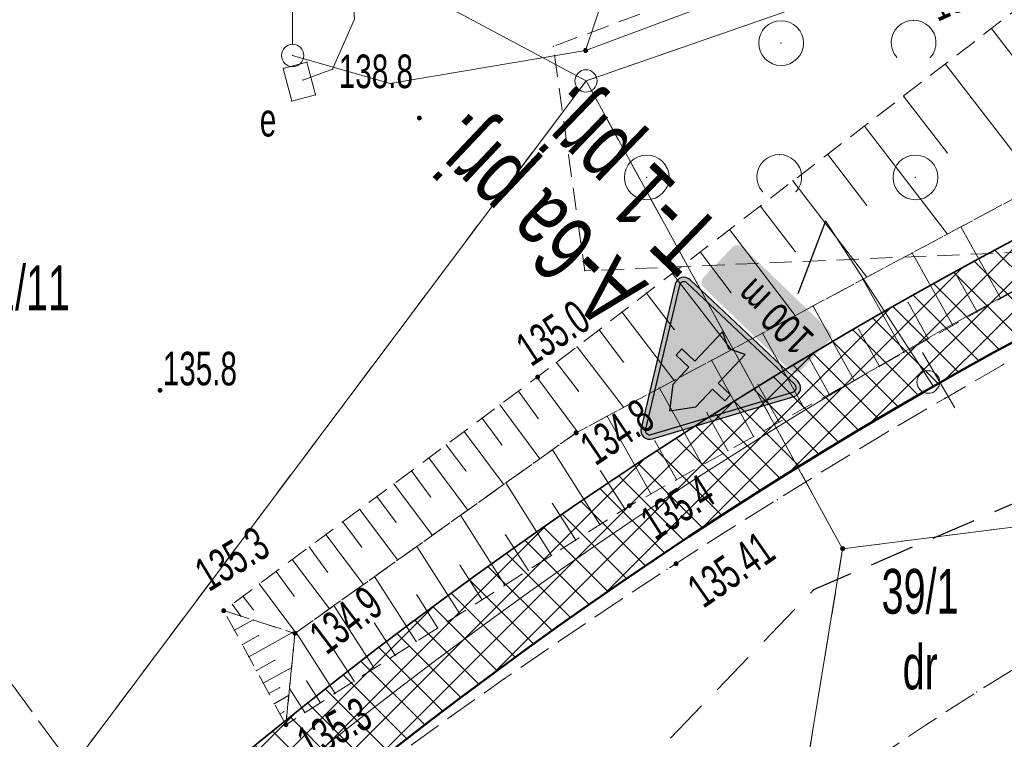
# Model space of a CAD drawing. Extents: x 6456700 to 6518119, y 5963420 to 5980059.
# Tile 74 of 256: x 6511966 to 6511988, y 5964269 to 5964285. Entities that reach past the tile are written whole.
import ezdxf
from ezdxf.enums import TextEntityAlignment as Align

# ---------------------------------------------------------------- set-up
doc = ezdxf.new("R2010")
doc.units = 0
doc.header["$MEASUREMENT"] = 0
for name, pattern in [('L_0_03', [1, 0.5, -0.5]), ('L_0_04', [1.5, 1, -0.5]), ('L_0_52', [1, 0.75, -0.25]), ('L_0_5A', [0.75, 0.5, -0.25])]:
    doc.linetypes.add(name, pattern=pattern)
doc.layers.get('0').update_dxf_attribs({"color": 2, "linetype": 'CONTINUOUS', "lineweight": 5})
for name, color, linetype, lineweight in [('000_Inne__niezydentyfikowane_', 7, 'CONTINUOUS', 18), ('18mm Kreska ciągła', 7, 'CONTINUOUS', 18), ('202_punkt_graniczny', 7, 'CONTINUOUS', 18), ('203_punkt_graniczny', 7, 'CONTINUOUS', 18), ('210_oznaczenie_konturu_uzytku_gruntowego', 96, 'CONTINUOUS', 18), ('211_numer_dzialki_ewidencyjnej', 7, 'CONTINUOUS', 18), ('218_kontur_uzytku_gruntowego', 96, 'L_0_03', 18), ('219_dzialka_ewidencyjna', 7, 'CONTINUOUS', 18), ('35mm Ciągła', 7, 'CONTINUOUS', 35), ('50mm Kreska ciągła', 7, 'CONTINUOUS', 50), ('9mm Kreska ciągła', 252, 'CONTINUOUS', 9), ('jezdnia', 7, 'CONTINUOUS', 18), ('komora_podziemna', 7, 'CONTINUOUS', 18), ('komora_podziemna_Atr17', 7, 'CONTINUOUS', 18), ('pikieta_naturalna', 7, 'CONTINUOUS', 18), ('pikieta_naturalna_Atr2', 7, 'CONTINUOUS', 18), ('pikieta_sztuczna', 7, 'CONTINUOUS', 18), ('pikieta_sztuczna_Atr2', 7, 'CONTINUOUS', 18), ('przewod_elektroenergetyczny_podziemny', 7, 'CONTINUOUS', 18), ('rzedna', 7, 'CONTINUOUS', 18), ('rzedna_Atr2', 7, 'CONTINUOUS', 18), ('skarpa_nieumocniona', 7, 'CONTINUOUS', 18), ('slup_przewodow_napowietrznych', 7, 'CONTINUOUS', 18), ('slup_trakcyjny', 7, 'CONTINUOUS', 18), ('zadrzewienie__zakrzewienie', 7, 'CONTINUOUS', 18), ('Zakres', 7, 'CONTINUOUS', 18)]:
    doc.layers.add(name, color=color, linetype=linetype, lineweight=lineweight)
doc.layers.add('ZNAKI_PIONOWE', color=7, linetype='CONTINUOUS')
doc.styles.get("Standard").update_dxf_attribs({"font": 'txt', "width": 0.75})

# ---------------------------------------------------------------- blocks, each defined once
blk = doc.blocks.new('mdcp_nowa')
at = {"layer": '203_punkt_graniczny', "linetype": 'Continuous', "lineweight": 18, "true_color": 0x000000}
blk.add_hatch(color=18, dxfattribs=at).paths.add_polyline_path([(6494715.87, 5980724.165, 1), (6494715.87, 5980724.255, 1)])
at = {"layer": 'pikieta_naturalna', "linetype": 'Continuous', "lineweight": 18, "true_color": 0x000000}
for points in [[(6494706.42, 5980733.785, 1), (6494706.42, 5980733.875, 1)], [(6494709.06, 5980728.005, 1), (6494709.06, 5980728.095, 1)], [(6494700.63, 5980727.705, 1), (6494700.63, 5980727.795, 1)], [(6494709.92, 5980726.755, 1), (6494709.92, 5980726.845, 1)], [(6494711.11, 5980725.125, 1), (6494711.11, 5980725.215, 1)], [(6494702.05, 5980722.785, 1), (6494702.05, 5980722.875, 1)], [(6494703.64, 5980722.275, 1), (6494703.64, 5980722.365, 1)], [(6494703.44, 5980720.235, 1), (6494703.44, 5980720.325, 1)]]:
    blk.add_hatch(color=18, dxfattribs=at).paths.add_polyline_path(points)
at = {"layer": 'pikieta_sztuczna', "linetype": 'Continuous', "lineweight": 18, "true_color": 0x000000}
blk.add_hatch(color=18, dxfattribs=at).paths.add_polyline_path([(6494712.15, 5980723.835, 1), (6494712.15, 5980723.925, 1)])
at = {"layer": 'rzedna', "linetype": 'Continuous', "lineweight": 18, "true_color": 0x000000}
blk.add_hatch(color=18, dxfattribs=at).paths.add_polyline_path([(6494710.13, 5980735.295, 1), (6494710.13, 5980735.385, 1)])
at = {"layer": '000_Inne__niezydentyfikowane_', "linetype": 'Continuous', "lineweight": 18, "flags": 128}
for points in [[(6494719.19, 5980735.83), (6494720.34, 5980734.34)], [(6494718.16, 5980735.04), (6494720.25, 5980732.33)], [(6494717.23, 5980734.32), (6494718.21, 5980733.05)], [(6494716.36, 5980733.65), (6494718.21, 5980731.24)], [(6494715.54, 5980733.02), (6494716.41, 5980731.88)], [(6494714.76, 5980732.43), (6494716.41, 5980730.28)], [(6494714.03, 5980731.87), (6494714.81, 5980730.85)], [(6494713.34, 5980731.34), (6494714.81, 5980729.42)], [(6494719.4, 5980729.8), (6494718.51, 5980731.4)], [(6494712.69, 5980730.84), (6494713.38, 5980729.93)], [(6494718.33, 5980729.2), (6494717.42, 5980730.82)], [(6494712.07, 5980730.36), (6494713.38, 5980728.66)], [(6494717.24, 5980728.59), (6494716.32, 5980730.23)], [(6494718.87, 5980729.5), (6494718.42, 5980730.31)], [(6494711.49, 5980729.92), (6494712.11, 5980729.11)], [(6494717.78, 5980728.9), (6494717.33, 5980729.71)], [(6494710.94, 5980729.5), (6494712.11, 5980727.97)], [(6494716.13, 5980727.97), (6494715.21, 5980729.63)], [(6494710.43, 5980729.1), (6494710.98, 5980728.38)], [(6494715.01, 5980727.35), (6494714.08, 5980729.03)], [(6494716.69, 5980728.28), (6494716.23, 5980729.11)], [(6494709.94, 5980728.72), (6494710.98, 5980727.37)], [(6494709.48, 5980728.37), (6494709.97, 5980727.73)], [(6494713.88, 5980726.72), (6494712.94, 5980728.42)], [(6494715.57, 5980727.66), (6494715.11, 5980728.5)], [(6494709.04, 5980728.04), (6494709.95, 5980726.82)], [(6494708.63, 5980727.73), (6494709.07, 5980727.12)], [(6494712.74, 5980726.08), (6494711.78, 5980727.8)], [(6494714.45, 5980727.04), (6494713.98, 5980727.88)], [(6494708.22, 5980727.42), (6494709.11, 5980726.22)], [(6494713.31, 5980726.4), (6494712.84, 5980727.25)], [(6494707.82, 5980727.13), (6494708.26, 5980726.53)], [(6494711.59, 5980725.44), (6494710.61, 5980727.17)], [(6494707.42, 5980726.83), (6494708.3, 5980725.65)], [(6494712.16, 5980725.76), (6494711.68, 5980726.62)], [(6494707.02, 5980726.53), (6494707.46, 5980725.95)], [(6494710.45, 5980724.75), (6494709.39, 5980726.42)], [(6494706.63, 5980726.24), (6494707.5, 5980725.07)], [(6494706.24, 5980725.95), (6494706.67, 5980725.37)], [(6494711.01, 5980725.1), (6494710.46, 5980725.95)], [(6494705.85, 5980725.66), (6494706.71, 5980724.51)], [(6494709.37, 5980724.06), (6494708.35, 5980725.68)], [(6494705.47, 5980725.38), (6494705.9, 5980724.8)], [(6494705.09, 5980725.09), (6494705.93, 5980723.96)], [(6494709.91, 5980724.4), (6494709.39, 5980725.22)], [(6494708.33, 5980723.4), (6494707.34, 5980724.96)], [(6494704.71, 5980724.81), (6494705.13, 5980724.25)], [(6494704.33, 5980724.53), (6494705.17, 5980723.41)], [(6494708.85, 5980723.73), (6494708.34, 5980724.52)], [(6494703.96, 5980724.25), (6494704.37, 5980723.69)], [(6494707.32, 5980722.76), (6494706.36, 5980724.26)], [(6494703.58, 5980723.97), (6494704.41, 5980722.87)], [(6494707.82, 5980723.07), (6494707.33, 5980723.84)], [(6494703.22, 5980723.7), (6494703.62, 5980723.15)], [(6494706.35, 5980722.14), (6494705.42, 5980723.59)], [(6494702.85, 5980723.42), (6494703.66, 5980722.33)], [(6494702.48, 5980723.15), (6494702.71, 5980722.85)], [(6494706.83, 5980722.44), (6494706.36, 5980723.18)], [(6494702.24, 5980722.97), (6494702.44, 5980722.7)], [(6494705.41, 5980721.54), (6494704.51, 5980722.94)], [(6494702.29, 5980722.39), (6494702.71, 5980722.62)], [(6494705.88, 5980721.83), (6494705.42, 5980722.55)], [(6494702.47, 5980722.07), (6494702.83, 5980722.27)], [(6494702.61, 5980721.8), (6494703.59, 5980722.34)], [(6494704.54, 5980720.98), (6494703.67, 5980722.34)], [(6494704.96, 5980721.25), (6494704.52, 5980721.94)], [(6494702.78, 5980721.49), (6494703.19, 5980721.72)], [(6494702.93, 5980721.21), (6494703.56, 5980721.55)], [(6494703.06, 5980720.98), (6494703.3, 5980721.11)], [(6494703.86, 5980720.55), (6494703.52, 5980721.09)], [(6494704.21, 5980720.77), (6494703.9, 5980721.26)], [(6494703.18, 5980720.75), (6494703.5, 5980720.93)], [(6494703.31, 5980720.52), (6494703.39, 5980720.57)], [(6494703.43, 5980720.29), (6494703.44, 5980720.3)]]:
    blk.add_lwpolyline(points, dxfattribs=at)
at = {"layer": '000_Inne__niezydentyfikowane_'}
for p in [(6494719.19, 5980735.83), (6494718.16, 5980735.04), (6494717.23, 5980734.32), (6494716.36, 5980733.65), (6494715.54, 5980733.02), (6494718.21, 5980733.05), (6494714.76, 5980732.43), (6494714.03, 5980731.87), (6494716.41, 5980731.88), (6494713.34, 5980731.34), (6494718.21, 5980731.24), (6494718.51, 5980731.4), (6494712.69, 5980730.84), (6494714.81, 5980730.85), (6494717.42, 5980730.82), (6494712.07, 5980730.36), (6494716.32, 5980730.23), (6494716.41, 5980730.28), (6494718.42, 5980730.31), (6494711.49, 5980729.92), (6494713.38, 5980729.93), (6494717.33, 5980729.71), (6494719.4, 5980729.8), (6494710.94, 5980729.5), (6494715.21, 5980729.63), (6494718.87, 5980729.5), (6494714.81, 5980729.42), (6494710.43, 5980729.1), (6494712.11, 5980729.11), (6494714.08, 5980729.03), (6494716.23, 5980729.11), (6494718.33, 5980729.2), (6494717.78, 5980728.9), (6494709.94, 5980728.72), (6494713.38, 5980728.66), (6494717.24, 5980728.59), (6494709.48, 5980728.37), (6494710.98, 5980728.38), (6494712.94, 5980728.42), (6494715.11, 5980728.5), (6494716.69, 5980728.28), (6494709.04, 5980728.04), (6494712.11, 5980727.97), (6494716.13, 5980727.97), (6494708.63, 5980727.73), (6494709.97, 5980727.73), (6494711.78, 5980727.8), (6494713.98, 5980727.88), (6494715.57, 5980727.66), (6494708.22, 5980727.42), (6494710.98, 5980727.37), (6494712.84, 5980727.25), (6494715.01, 5980727.35), (6494707.82, 5980727.13), (6494709.07, 5980727.12), (6494710.61, 5980727.17), (6494714.45, 5980727.04), (6494707.42, 5980726.83), (6494709.95, 5980726.82), (6494711.68, 5980726.62), (6494713.88, 5980726.72), (6494707.02, 5980726.53), (6494708.26, 5980726.53), (6494709.39, 5980726.42), (6494713.31, 5980726.4), (6494706.63, 5980726.24), (6494709.11, 5980726.22), (6494706.24, 5980725.95), (6494707.46, 5980725.95), (6494710.46, 5980725.95), (6494712.74, 5980726.08), (6494712.16, 5980725.76), (6494705.85, 5980725.66), (6494708.3, 5980725.65), (6494708.35, 5980725.68), (6494705.47, 5980725.38), (6494706.67, 5980725.37), (6494711.59, 5980725.44), (6494705.09, 5980725.09), (6494707.5, 5980725.07), (6494709.39, 5980725.22), (6494711.01, 5980725.1), (6494707.34, 5980724.96), (6494704.71, 5980724.81), (6494705.9, 5980724.8), (6494710.45, 5980724.75), (6494704.33, 5980724.53), (6494706.71, 5980724.51), (6494708.34, 5980724.52), (6494709.91, 5980724.4), (6494703.96, 5980724.25), (6494705.13, 5980724.25), (6494706.36, 5980724.26), (6494703.58, 5980723.97), (6494705.93, 5980723.96), (6494709.37, 5980724.06), (6494707.33, 5980723.84), (6494708.85, 5980723.73), (6494703.22, 5980723.7), (6494704.37, 5980723.69), (6494705.42, 5980723.59), (6494702.85, 5980723.42), (6494705.17, 5980723.41), (6494708.33, 5980723.4), (6494702.48, 5980723.15), (6494703.62, 5980723.15), (6494706.36, 5980723.18), (6494707.82, 5980723.07), (6494702.24, 5980722.97), (6494702.71, 5980722.85), (6494704.41, 5980722.87), (6494704.51, 5980722.94), (6494702.44, 5980722.7), (6494702.71, 5980722.62), (6494707.32, 5980722.76), (6494705.42, 5980722.55), (6494706.83, 5980722.44), (6494702.29, 5980722.39), (6494702.83, 5980722.27), (6494703.59, 5980722.34), (6494703.66, 5980722.33), (6494703.67, 5980722.34), (6494702.47, 5980722.07), (6494706.35, 5980722.14), (6494702.61, 5980721.8), (6494704.52, 5980721.94), (6494705.88, 5980721.83), (6494703.19, 5980721.72), (6494703.56, 5980721.55), (6494705.41, 5980721.54), (6494702.78, 5980721.49), (6494702.93, 5980721.21), (6494703.3, 5980721.11), (6494703.52, 5980721.09), (6494703.9, 5980721.26), (6494704.96, 5980721.25), (6494703.06, 5980720.98), (6494703.5, 5980720.93), (6494704.54, 5980720.98), (6494703.18, 5980720.75), (6494704.21, 5980720.77), (6494703.31, 5980720.52), (6494703.39, 5980720.57), (6494703.86, 5980720.55), (6494703.43, 5980720.29), (6494703.44, 5980720.3)]:
    blk.add_point(p, dxfattribs=at)
at = {"layer": '202_punkt_graniczny', "color": 7, "linetype": 'Continuous', "lineweight": 18}
blk.add_circle((6494710.14, 5980734.66), 0.25, dxfattribs=at)
at = {"layer": '202_punkt_graniczny'}
blk.add_point((6494710.14, 5980734.66), dxfattribs=at)
at = {"layer": '203_punkt_graniczny', "color": 7, "linetype": 'Continuous', "lineweight": 18}
blk.add_circle((6494715.87, 5980724.21), 0.045, dxfattribs=at)
at = {"layer": '203_punkt_graniczny'}
blk.add_point((6494715.87, 5980724.21), dxfattribs=at)
at = {"layer": '218_kontur_uzytku_gruntowego', "lineweight": 18, "flags": 128}
for points in [[(6494779.29, 5980758.68), (6494710.14, 5980734.66)], [(6494710.14, 5980734.66), (6494684.13, 5980699.94)], [(6494710.14, 5980734.66), (6494715.87, 5980724.21)], [(6494762.33, 5980730.13), (6494715.87, 5980724.21)], [(6494715.87, 5980724.21), (6494713.95, 5980712.5)]]:
    blk.add_lwpolyline(points, dxfattribs=at)
at = {"layer": '218_kontur_uzytku_gruntowego'}
for p in [(6494710.14, 5980734.66), (6494710.14, 5980734.66), (6494710.14, 5980734.66), (6494710.14, 5980734.66), (6494710.14, 5980734.66), (6494710.14, 5980734.66), (6494715.87, 5980724.21), (6494715.87, 5980724.21), (6494715.87, 5980724.21), (6494715.87, 5980724.21), (6494715.87, 5980724.21), (6494715.87, 5980724.21)]:
    blk.add_point(p, dxfattribs=at)
at = {"layer": '219_dzialka_ewidencyjna', "color": 3, "linetype": 'Continuous', "lineweight": 18, "flags": 128}
for points in [[(6494710.14, 5980734.66), (6494779.29, 5980758.68)], [(6494710.14, 5980734.66), (6494700.58, 5980739.78)], [(6494710.14, 5980734.66), (6494684.13, 5980699.94)], [(6494710.14, 5980734.66), (6494715.87, 5980724.21)], [(6494715.87, 5980724.21), (6494762.33, 5980730.13)], [(6494715.87, 5980724.21), (6494713.95, 5980712.5)]]:
    blk.add_lwpolyline(points, dxfattribs=at)
at = {"layer": '219_dzialka_ewidencyjna', "color": 3}
for p in [(6494710.14, 5980734.66), (6494710.14, 5980734.66), (6494710.14, 5980734.66), (6494710.14, 5980734.66), (6494715.87, 5980724.21), (6494715.87, 5980724.21), (6494715.87, 5980724.21)]:
    blk.add_point(p, dxfattribs=at)
at = {"layer": 'jezdnia', "color": 7, "linetype": 'L_0_52', "lineweight": 18, "flags": 128}
for points in [[(6494800.98, 5980766.05), (6494800.28, 5980765.21), (6494799.58, 5980764.38), (6494798.86, 5980763.57), (6494798.14, 5980762.76), (6494797.4, 5980761.96), (6494796.65, 5980761.17), (6494795.56, 5980759.97), (6494794.45, 5980758.8), (6494793.3, 5980757.65), (6494792.14, 5980756.53), (6494790.94, 5980755.44), (6494789.72, 5980754.37), (6494788.47, 5980753.34), (6494787.2, 5980752.33), (6494785.91, 5980751.36), (6494784.6, 5980750.41), (6494783.26, 5980749.5), (6494781.9, 5980748.62), (6494780.52, 5980747.77), (6494779.49, 5980747.15), (6494778.44, 5980746.54), (6494777.4, 5980745.94), (6494776.34, 5980745.36), (6494775.28, 5980744.78), (6494774.21, 5980744.23), (6494773.13, 5980743.68), (6494772.05, 5980743.15), (6494770.96, 5980742.63), (6494769.86, 5980742.12), (6494768.76, 5980741.63), (6494767.65, 5980741.15), (6494766.54, 5980740.68), (6494754.8, 5980736.16), (6494735.09, 5980729.04), (6494724.78, 5980724.36), (6494723.57, 5980723.74), (6494722.37, 5980723.09), (6494721.19, 5980722.42), (6494720.02, 5980721.72), (6494718.86, 5980721.01), (6494717.72, 5980720.27), (6494716.59, 5980719.51), (6494715.47, 5980718.73), (6494714.37, 5980717.93), (6494713.29, 5980717.1), (6494712.22, 5980716.26), (6494711.16, 5980715.4), (6494710.13, 5980714.51), (6494709.11, 5980713.61), (6494707.48, 5980712.2), (6494705.88, 5980710.76), (6494704.3, 5980709.3), (6494702.75, 5980707.8), (6494701.22, 5980706.28), (6494699.72, 5980704.74), (6494698.24, 5980703.17), (6494696.79, 5980701.57), (6494695.37, 5980699.95), (6494693.98, 5980698.31), (6494692.61, 5980696.64), (6494691.28, 5980694.95), (6494689.97, 5980693.24), (6494678.42, 5980678.9), (6494663.6, 5980660.49), (6494656.62, 5980651.14), (6494655.4, 5980649.55), (6494654.2, 5980647.93), (6494653.04, 5980646.3), (6494651.91, 5980644.64), (6494650.81, 5980642.95), (6494649.75, 5980641.25), (6494648.71, 5980639.53), (6494647.72, 5980637.79), (6494646.75, 5980636.02), (6494645.82, 5980634.24), (6494644.93, 5980632.44), (6494644.07, 5980630.63), (6494643.25, 5980628.8), (6494642.46, 5980626.95), (6494642.09, 5980625.98), (6494641.74, 5980625), (6494641.4, 5980624.01), (6494641.09, 5980623.02), (6494640.79, 5980622.02), (6494640.5, 5980621.01), (6494640.24, 5980620.01), (6494639.99, 5980618.99), (6494639.76, 5980617.98), (6494639.55, 5980616.96), (6494639.36, 5980615.93), (6494639.19, 5980614.9), (6494639.03, 5980613.87), (6494638.89, 5980612.84), (6494638.61, 5980611.3), (6494638.37, 5980609.75), (6494638.16, 5980608.19), (6494638, 5980606.63), (6494637.87, 5980605.07), (6494637.78, 5980603.5), (6494637.73, 5980601.93), (6494637.72, 5980600.36), (6494637.727, 5980600.016), (6494630.507, 5980602.343), (6494630.51, 5980602.97), (6494630.54, 5980604.31), (6494630.59, 5980605.65), (6494630.67, 5980606.99), (6494630.77, 5980608.32), (6494630.9, 5980609.66), (6494631.05, 5980610.99), (6494631.23, 5980612.32), (6494631.43, 5980613.64), (6494631.66, 5980614.96), (6494631.91, 5980616.28), (6494632.19, 5980617.59), (6494632.49, 5980618.9), (6494632.82, 5980620.2), (6494633.17, 5980621.49), (6494633.52, 5980622.8), (6494633.9, 5980624.09), (6494634.3, 5980625.39), (6494634.72, 5980626.67), (6494635.16, 5980627.95), (6494635.63, 5980629.21), (6494636.12, 5980630.47), (6494636.63, 5980631.72), (6494637.17, 5980632.96), (6494637.73, 5980634.19), (6494638.31, 5980635.41), (6494638.91, 5980636.62), (6494639.53, 5980637.82), (6494640.18, 5980639.01), (6494651.91, 5980654.89), (6494659.39, 5980664.48), (6494673.45, 5980682.25), (6494686.07, 5980698.81), (6494697.34, 5980711.93), (6494704.77, 5980718.76), (6494705.95, 5980719.62), (6494707.13, 5980720.47), (6494708.32, 5980721.31), (6494709.52, 5980722.13), (6494710.73, 5980722.95), (6494711.95, 5980723.75), (6494713.17, 5980724.54), (6494714.41, 5980725.31), (6494715.65, 5980726.08), (6494716.89, 5980726.83), (6494718.15, 5980727.57), (6494719.41, 5980728.3), (6494720.68, 5980729.01), (6494721.96, 5980729.71), (6494733.02, 5980734.84), (6494752.65, 5980741.77), (6494764.04, 5980746.21), (6494765.1, 5980746.65), (6494766.15, 5980747.09), (6494767.2, 5980747.55), (6494768.24, 5980748.02), (6494769.28, 5980748.5), (6494770.32, 5980748.99), (6494771.34, 5980749.49), (6494772.37, 5980750.01), (6494773.38, 5980750.53), (6494774.39, 5980751.07), (6494775.4, 5980751.61), (6494776.4, 5980752.17), (6494777.39, 5980752.74), (6494778.56, 5980753.48), (6494779.71, 5980754.25), (6494780.85, 5980755.04), (6494781.97, 5980755.85), (6494783.08, 5980756.68), (6494784.17, 5980757.53), (6494785.24, 5980758.41), (6494786.3, 5980759.3), (6494787.34, 5980760.22), (6494788.36, 5980761.15), (6494789.36, 5980762.11), (6494790.34, 5980763.08), (6494791.31, 5980764.08), (6494792.25, 5980765.09), (6494796.57, 5980770.19), (6494801.12, 5980776.47), (6494807.76, 5980786.96), (6494824.2, 5980815.58), (6494837.02, 5980838.19), (6494852.07, 5980864.69), (6494865.45, 5980888.16), (6494878.03, 5980909.37), (6494879.23, 5980911.4), (6494880.45, 5980913.41), (6494881.7, 5980915.41), (6494882.97, 5980917.4), (6494884.25, 5980919.37), (6494885.56, 5980921.33), (6494886.89, 5980923.28), (6494888.25, 5980925.21), (6494889.62, 5980927.12), (6494891.01, 5980929.02), (6494892.43, 5980930.91), (6494893.86, 5980932.78), (6494895.32, 5980934.63), (6494896.79, 5980936.47), (6494904.42, 5980944.79), (6494917.35, 5980957.18), (6494930.46, 5980968.66), (6494934.059, 5980971.777), (6494933.221, 5980963.181), (6494926.63, 5980957.35), (6494921.6, 5980952.87), (6494901.47, 5980932.34), (6494900.03, 5980930.62), (6494898.61, 5980928.88), (6494897.21, 5980927.13), (6494895.83, 5980925.35), (6494894.48, 5980923.57), (6494893.14, 5980921.76), (6494891.83, 5980919.94), (6494890.54, 5980918.1), (6494889.28, 5980916.25), (6494888.04, 5980914.38), (6494886.82, 5980912.49), (6494885.62, 5980910.59), (6494884.45, 5980908.68), (6494883.3, 5980906.75), (6494870.77, 5980885.48), (6494856.93, 5980861.45), (6494842.16, 5980835.5), (6494829.15, 5980812.43), (6494813, 5980783.94), (6494806.11, 5980773.06), (6494805.51, 5980772.15), (6494804.9, 5980771.26), (6494804.27, 5980770.37), (6494803.64, 5980769.49), (6494802.99, 5980768.61), (6494802.33, 5980767.75), (6494801.66, 5980766.89)], [(6494697.34, 5980711.93), (6494686.07, 5980698.81), (6494687.98, 5980706.03), (6494689.49, 5980713.68), (6494691.43, 5980724.1), (6494693.37, 5980732.56), (6494696.29, 5980731.96), (6494695.64, 5980726.38), (6494696.53, 5980722.26), (6494698.8, 5980719.17), (6494701.42, 5980718.16), (6494704.77, 5980718.76)]]:
    blk.add_lwpolyline(points, close=True, dxfattribs=at)
at = {"layer": 'jezdnia'}
for p in [(6494719.41, 5980728.3), (6494718.15, 5980727.57), (6494716.89, 5980726.83), (6494715.65, 5980726.08), (6494714.41, 5980725.31), (6494713.17, 5980724.54), (6494711.95, 5980723.75), (6494710.73, 5980722.95), (6494709.52, 5980722.13), (6494708.32, 5980721.31), (6494718.86, 5980721.01), (6494707.13, 5980720.47), (6494717.72, 5980720.27)]:
    blk.add_point(p, dxfattribs=at)
at = {"layer": 'komora_podziemna', "color": 1, "linetype": 'Continuous', "lineweight": 18, "flags": 128}
blk.add_lwpolyline([(6494703.91, 5980735.08), (6494704.1, 5980734.35), (6494703.57, 5980734.21), (6494703.38, 5980734.94)], close=True, dxfattribs=at)
at = {"layer": 'komora_podziemna'}
for p in [(6494703.38, 5980734.94), (6494703.91, 5980735.08), (6494704.1, 5980734.35), (6494703.57, 5980734.21)]:
    blk.add_point(p, dxfattribs=at)
at = {"layer": 'pikieta_naturalna', "color": 7, "linetype": 'Continuous', "lineweight": 18}
for centre in [(6494706.42, 5980733.83), (6494709.06, 5980728.05), (6494700.63, 5980727.75), (6494709.92, 5980726.8), (6494711.11, 5980725.17), (6494702.05, 5980722.83), (6494703.64, 5980722.32), (6494703.44, 5980720.28)]:
    blk.add_circle(centre, 0.045, dxfattribs=at)
at = {"layer": 'pikieta_naturalna'}
for p in [(6494706.42, 5980733.83), (6494709.06, 5980728.05), (6494700.63, 5980727.75), (6494709.92, 5980726.8), (6494711.11, 5980725.17), (6494702.05, 5980722.83), (6494703.64, 5980722.32), (6494703.44, 5980720.28)]:
    blk.add_point(p, dxfattribs=at)
at = {"layer": 'pikieta_sztuczna', "color": 7, "linetype": 'Continuous', "lineweight": 18}
blk.add_circle((6494712.15, 5980723.88), 0.045, dxfattribs=at)
at = {"layer": 'pikieta_sztuczna'}
blk.add_point((6494712.15, 5980723.88), dxfattribs=at)
at = {"layer": 'przewod_elektroenergetyczny_podziemny', "color": 1, "linetype": 'Continuous', "lineweight": 18, "flags": 128}
for points in [[(6494703.82, 5980734.68), (6494704.48, 5980734.92), (6494704.97, 5980736.04), (6494704.02, 5980748.77), (6494706.67, 5980754.77), (6494724.78, 5980758.13), (6494744.01, 5980761.66), (6494741.96, 5980770.29), (6494741.54, 5980775.09), (6494740.03, 5980781.38), (6494735.52, 5980791.93), (6494733.48, 5980796.91), (6494730.09, 5980801.58), (6494735.42, 5980806.44), (6494728.84, 5980814.2), (6494727.57, 5980814.3)], [(6494764.98, 5980713.7), (6494762.95, 5980730.26), (6494755.77, 5980751.17), (6494736.89, 5980745.6), (6494723.01, 5980740.14), (6494710.13, 5980735.34), (6494705.77, 5980734.6), (6494703.59, 5980735.23)]]:
    blk.add_lwpolyline(points, dxfattribs=at)
at = {"layer": 'przewod_elektroenergetyczny_podziemny'}
for p in [(6494703.59, 5980735.23), (6494710.13, 5980735.34), (6494704.48, 5980734.92), (6494703.82, 5980734.68), (6494705.77, 5980734.6)]:
    blk.add_point(p, dxfattribs=at)
at = {"layer": 'rzedna', "color": 7, "linetype": 'Continuous', "lineweight": 18}
blk.add_circle((6494710.13, 5980735.34), 0.045, dxfattribs=at)
at = {"layer": 'rzedna'}
blk.add_point((6494710.13, 5980735.34), dxfattribs=at)
at = {"layer": 'rzedna_Atr2', "color": 7, "linetype": 'Continuous', "lineweight": 18, "flags": 128}
blk.add_lwpolyline([(6494710.13, 5980735.34), (6494711.24, 5980738.64), (6494713.517, 5980738.64)], dxfattribs=at)
at = {"layer": 'rzedna_Atr2'}
blk.add_point((6494710.13, 5980735.34), dxfattribs=at)
at = {"layer": 'skarpa_nieumocniona', "color": 7, "linetype": 'L_0_5A', "lineweight": 18, "flags": 128}
for points in [[(6494813.39, 5980800.96), (6494806.03, 5980787.96), (6494799.32, 5980778.06), (6494790.83, 5980766.55), (6494783.18, 5980759.49), (6494776.07, 5980754.75), (6494763, 5980748.5), (6494751.74, 5980744.04), (6494745.64, 5980741.83), (6494732.14, 5980736.8), (6494720.58, 5980732.51), (6494709.92, 5980726.8), (6494703.64, 5980722.32), (6494702.05, 5980722.83), (6494709.06, 5980728.05), (6494720.22, 5980736.62), (6494729.47, 5980742.95), (6494750.23, 5980748.65), (6494761.43, 5980752.03), (6494770.23, 5980755.18), (6494774.66, 5980757.12), (6494781.64, 5980761.16), (6494789.36, 5980767.88), (6494798.34, 5980778.64), (6494804.8, 5980788.58), (6494812.98, 5980803.24)], [(6494703.64, 5980722.32), (6494709.92, 5980726.8), (6494720.58, 5980732.51), (6494732.14, 5980736.8), (6494745.64, 5980741.83), (6494732.4, 5980736.09), (6494721.37, 5980730.9), (6494711.11, 5980725.17), (6494703.44, 5980720.28)], [(6494703.44, 5980720.28), (6494702.05, 5980722.83), (6494703.64, 5980722.32)]]:
    blk.add_lwpolyline(points, close=True, dxfattribs=at)
at = {"layer": 'skarpa_nieumocniona'}
for p in [(6494709.06, 5980728.05), (6494709.06, 5980728.05), (6494709.92, 5980726.8), (6494709.92, 5980726.8), (6494709.92, 5980726.8), (6494709.92, 5980726.8), (6494711.11, 5980725.17), (6494711.11, 5980725.17), (6494702.05, 5980722.83), (6494702.05, 5980722.83), (6494702.05, 5980722.83), (6494702.05, 5980722.83), (6494703.64, 5980722.32), (6494703.64, 5980722.32), (6494703.64, 5980722.32), (6494703.64, 5980722.32), (6494703.64, 5980722.32), (6494703.64, 5980722.32), (6494703.44, 5980720.28), (6494703.44, 5980720.28), (6494703.44, 5980720.28), (6494703.44, 5980720.28)]:
    blk.add_point(p, dxfattribs=at)
at = {"layer": 'slup_przewodow_napowietrznych', "color": 7, "linetype": 'Continuous', "lineweight": 13}
blk.add_circle((6494703.59, 5980735.23), 0.25, dxfattribs=at)
at = {"layer": 'slup_przewodow_napowietrznych'}
blk.add_point((6494703.59, 5980735.23), dxfattribs=at)
at = {"layer": 'slup_trakcyjny', "color": 7, "linetype": 'Continuous', "lineweight": 18, "flags": 128}
blk.add_lwpolyline([(6494703.59, 5980735.48), (6494703.59, 5980737.38)], dxfattribs=at)
at = {"layer": 'slup_trakcyjny', "color": 7, "linetype": 'Continuous', "lineweight": 18}
blk.add_circle((6494703.59, 5980735.23), 0.25, dxfattribs=at)
at = {"layer": 'slup_trakcyjny'}
for p in [(6494703.59, 5980735.48), (6494703.59, 5980735.23)]:
    blk.add_point(p, dxfattribs=at)
at = {"layer": 'zadrzewienie__zakrzewienie', "color": 7, "linetype": 'L_0_5A', "lineweight": 18, "flags": 128}
blk.add_lwpolyline([(6494751.74, 5980744.04), (6494745.64, 5980741.83), (6494732.4, 5980736.09), (6494721.37, 5980730.9), (6494710.11, 5980730.42), (6494709.41, 5980735.43), (6494729.47, 5980742.95), (6494750.23, 5980748.65), (6494761.43, 5980752.03), (6494763, 5980748.5)], close=True, dxfattribs=at)
at = {"layer": 'zadrzewienie__zakrzewienie', "color": 7, "linetype": 'Continuous', "lineweight": 18}
for centre in [(6494714.496, 5980735.506), (6494711.496, 5980732.506), (6494717.496, 5980732.506)]:
    blk.add_circle(centre, 0.5, dxfattribs=at)
for centre in [(6494717.454, 5980735.517), (6494714.454, 5980732.517)]:
    blk.add_arc(centre, 0.5, 318.85, 221.162, dxfattribs=at)
at = {"layer": 'zadrzewienie__zakrzewienie'}
for p in [(6494717.454, 5980736.017), (6494709.41, 5980735.43), (6494714.496, 5980735.506), (6494717.078, 5980735.188), (6494717.83, 5980735.188), (6494714.454, 5980733.017), (6494711.496, 5980732.506), (6494717.496, 5980732.506), (6494714.078, 5980732.188), (6494714.83, 5980732.188), (6494710.11, 5980730.42)]:
    blk.add_point(p, dxfattribs=at)
at = {"layer": 'Zakres', "linetype": 'L_0_04', "lineweight": 25, "flags": 128}
blk.add_lwpolyline([(6495113.77, 5985050.22), (6495121.12, 5984877.07), (6495125.76, 5984757.87), (6495129.89, 5984649.81), (6495141.08, 5984611.3), (6495145.77, 5984544.53), (6495147.36, 5984487.27), (6495157.22, 5984392.07), (6495162.95, 5984387.45), (6495180.24, 5984384.16), (6495229.5, 5984386.61), (6495251.65, 5984373.41), (6495258.77, 5984357.12), (6495255.44, 5984330.44), (6495250.77, 5984304.39), (6495252.21, 5984282.78), (6495255.46, 5984256.45), (6495254.94, 5984238.25), (6495266.4, 5984211), (6495277.24, 5984182.33), (6495294.2, 5984133.19), (6495300.94, 5984095.37), (6495313.24, 5984037.69), (6495317.44, 5983978.18), (6495300.35, 5983922.18), (6495282.35, 5983883.38), (6495266.21, 5983862.23), (6495242.03, 5983839.67), (6495211.11, 5983816.86), (6495158.26, 5983772.66), (6495130.6, 5983651.16), (6495116.31, 5983543.43), (6495129.51, 5983346.73), (6495134.58, 5983264.71), (6495139.64, 5983186.97), (6495193.25, 5983077.94), (6495199.2, 5983041.97), (6495206.23, 5983026), (6495208.96, 5983004.88), (6495202.27, 5982979.48), (6495202.42, 5982950.13), (6495209.35, 5982897.38), (6495215.97, 5982850.34), (6495228.6, 5982809.97), (6495226.85, 5982778.82), (6495225.04, 5982750.56), (6495220.26, 5982723.37), (6495226.54, 5982679.97), (6495206.06, 5982669.48), (6495192.68, 5982657.71), (6495184.57, 5982648.65), (6495174.78, 5982624.58), (6495164.23, 5982604.61), (6495150.7, 5982588.3), (6495137.69, 5982582.43), (6495118.26, 5982573.75), (6495100.35, 5982558.42), (6495090.36, 5982544.99), (6495075.87, 5982519.06), (6495060.83, 5982499.68), (6495049.41, 5982485.49), (6495035.07, 5982459.7), (6495006.7, 5982406.64), (6494980.89, 5982351.84), (6494944.35, 5982293.29), (6494925.72, 5982250.11), (6494905.2, 5982190.37), (6494898.43, 5982153.5), (6494879.51, 5982063.89), (6494864.14, 5981992.66), (6494816.93, 5981768.61), (6494777.79, 5981577.7), (6494739.84, 5981394.72), (6494718.65, 5981297.89), (6494716.45, 5981237.31), (6494738.62, 5981208.21), (6494776.48, 5981173.06), (6494817.16, 5981137.44), (6494847.63, 5981109.8), (6494877.39, 5981077.08), (6494912.75, 5981030.55), (6494916.06, 5981014.71), (6494903.86, 5980957.01), (6494916.13, 5980953.51), (6494892.32, 5980927.59), (6494850.7, 5980858.8), (6494806.81, 5980779.89), (6494785.1, 5980753.49), (6494715.22, 5980723.29), (6494679.96, 5980686.78), (6494651.35, 5980651.29), (6494549.14, 5980683.24), (6494511.84, 5980659.66), (6494443.61, 5980630.33), (6494428.78, 5980598.6), (6494431.58, 5980579.46), (6494420.56, 5980549.76), (6494416.45, 5980528.2), (6494403.86, 5980507.16), (6494388.89, 5980482.96), (6494365.32, 5980407.99), (6494335.67, 5980315.15), (6494332.29, 5980297.41), (6494335.1, 5980278.18), (6494347.25, 5980254.84), (6494336.79, 5980250.09), (6494300.04, 5980271.34), (6494320.8, 5980301.43), (6494336.81, 5980349.17), (6494344.85, 5980380.92), (6494360.85, 5980437.13), (6494374.18, 5980476.38), (6494386.14, 5980498.84), (6494403.02, 5980528.52), (6494411.33, 5980563.19), (6494420.84, 5980586.25), (6494420.25, 5980601.11), (6494434.95, 5980635.94), (6494446.75, 5980644.99), (6494465.77, 5980647.27), (6494513.02, 5980669.46), (6494507.85, 5980679.68), (6494547.89, 5980705.83), (6494570.06, 5980691.34), (6494636.17, 5980669.05), (6494706.14, 5980756.86), (6494742.78, 5980772.58), (6494798.53, 5980814.27), (6494826.12, 5980867.97), (6494849.57, 5980908.6), (6494845.35, 5980942.01), (6494853.94, 5980970.83), (6494891.08, 5980960.54), (6494890.11, 5980965.73), (6494903.94, 5981025.69), (6494869.98, 5981070.3), (6494770.97, 5981160.58), (6494728.18, 5981200.64), (6494706.13, 5981229.56), (6494707.94, 5981299.75), (6494728.84, 5981398.1), (6494767.06, 5981580.19), (6494806.17, 5981770.55), (6494854.36, 5981994.76), (6494869.73, 5982065.97), (6494888.61, 5982155.44), (6494891.67, 5982173.95), (6494895.82, 5982197.45), (6494916.38, 5982253.72), (6494935.47, 5982297.95), (6494954.97, 5982331.67), (6494972.09, 5982356.64), (6494997.76, 5982411.14), (6495026.29, 5982464.48), (6495041.09, 5982491.09), (6495052.99, 5982505.88), (6495067.51, 5982524.6), (6495081.94, 5982550.43), (6495092.99, 5982565.28), (6495112.86, 5982582.29), (6495133.59, 5982591.55), (6495144.48, 5982596.46), (6495155.87, 5982610.19), (6495165.7, 5982628.8), (6495175.96, 5982654.03), (6495185.62, 5982664.83), (6495200.4, 5982677.82), (6495212.49, 5982688.04), (6495209.64, 5982723.43), (6495215.22, 5982750.57), (6495216.87, 5982779.54), (6495218.31, 5982809.31), (6495206.86, 5982847.92), (6495199.44, 5982894.74), (6495192.11, 5982948.71), (6495190.16, 5982979.24), (6495183.47, 5983075.16), (6495129.79, 5983184.34), (6495124.6, 5983264.07), (6495119.53, 5983346.09), (6495106.27, 5983543.75), (6495120.74, 5983652.9), (6495148.75, 5983779.42), (6495204.15, 5983826.04), (6495273.41, 5983889.36), (6495288.53, 5983927.42), (6495300.83, 5983964.69), (6495303.91, 5983980.14), (6495301.32, 5984039.55), (6495291.1, 5984093.63), (6495284.5, 5984130.67), (6495267.84, 5984178.93), (6495257.12, 5984207.3), (6495244.96, 5984236.19), (6495244.79, 5984255.42), (6495242.25, 5984281.97), (6495240.71, 5984304.95), (6495245.55, 5984331.94), (6495248.51, 5984355.64), (6495243.77, 5984366.47), (6495226.98, 5984376.47), (6495179.54, 5984374.12), (6495158.61, 5984378.09), (6495147.7, 5984386.91), (6495137.38, 5984486.61), (6495135.78, 5984544.04), (6495131.18, 5984609.54), (6495119.95, 5984648.2), (6495115.76, 5984757.49), (6495111.12, 5984876.67), (6495103.73, 5985050.93), (6495109.36, 5985081.73), (6495120.41, 5985085.88)], close=True, dxfattribs=at)
at = {"layer": 'Zakres'}
blk.add_point((6494715.22, 5980723.29), dxfattribs=at)
at = {"layer": '210_oznaczenie_konturu_uzytku_gruntowego', "lineweight": 20, "width": 0.66}
blk.add_text('dr', height=1, dxfattribs=at).set_placement((6494717.21, 5980722.07), align=Align.TOP_LEFT)
at = {"layer": '211_numer_dzialki_ewidencyjnej', "color": 7, "lineweight": 20, "width": 0.66}
for s, p in [('41/11', (6494696.41, 5980730.54)), ('39/1', (6494716.74, 5980723.76))]:
    blk.add_text(s, height=1, dxfattribs=at).set_placement(p, align=Align.TOP_LEFT)
at = {"layer": 'komora_podziemna_Atr17', "color": 7, "lineweight": 15, "width": 0.66}
blk.add_text('e', height=0.75, dxfattribs=at).set_placement((6494702.856, 5980734.17), align=Align.TOP_LEFT)
at = {"layer": 'pikieta_naturalna_Atr2', "color": 7, "lineweight": 15, "width": 0.66}
for s, rotation, p in [('135.8', 24.1, (6494717.68, 5980736.66)), ('135.0', 33.4, (6494708.5, 5980728.89)), ('134.8', 34, (6494709.93, 5980726.67)), ('135.4', 32.6, (6494711.28, 5980725.01)), ('135.3', 31.3, (6494701.33, 5980723.88)), ('134.9', 37.2, (6494703.89, 5980722.42)), ('135.3', 29.1, (6494703.61, 5980720.12))]:
    blk.add_text(s, height=0.75, rotation=rotation, dxfattribs=at).set_placement(p, align=Align.TOP_LEFT)
for s, p in [('138.8', (6494704.62, 5980735.25)), ('135.8', (6494700.69, 5980728.61))]:
    blk.add_text(s, height=0.75, dxfattribs=at).set_placement(p, align=Align.TOP_LEFT)
at = {"layer": 'pikieta_sztuczna_Atr2', "color": 7, "lineweight": 15, "width": 0.66}
blk.add_text('135.41', height=0.75, rotation=34.8, dxfattribs=at).set_placement((6494712.33, 5980723.48), align=Align.TOP_LEFT)

msp = doc.modelspace()

# ---------------------------------------------------------------- hatches: boundary and pattern name
at = {"layer": 'ZNAKI_PIONOWE', "linetype": 'Continuous'}
h = msp.add_hatch(color=40, dxfattribs=at)
h.paths.add_polyline_path([(6511982.238, 5964279.918, -0.414214), (6511982.38, 5964279.921), (6511984.325, 5964278.049, -0.414214), (6511984.328, 5964277.907), (6511983.669, 5964277.223, -0.414213), (6511983.528, 5964277.22), (6511983.528, 5964277.22), (6511981.582, 5964279.092, -0.414214), (6511981.579, 5964279.233)])
h.paths.add_polyline_path([(6511984.305, 5964278.486), (6511982.67, 5964280.06), (6511983.366, 5964280.783), (6511985.001, 5964279.21)], flags=9)

# ---------------------------------------------------------------- next in the draw order: block references
at = {"linetype": 'ByBlock'}
msp.add_blockref('mdcp_nowa', (17268.786, -16450.998), dxfattribs=at)

# ---------------------------------------------------------------- next in the draw order: hatches: boundary and pattern name
at = {"layer": '9mm Kreska ciągła'}
h = msp.add_hatch(dxfattribs=at)
h.set_pattern_fill('ANSI37', color=256, scale=4)
h.set_pattern_definition([(45, (6511919.29713, 5964205.80313), (-0.3535534, 0.3535534), []), (135, (6511919.29713, 5964205.80313), (-0.3535534, -0.3535534), [])])
edge = h.paths.add_edge_path()
edge.add_arc((6512161.116, 5964484.823), 3, 319.1973, 391.4314, ccw=False)
edge.add_arc((6512302.768, 5964368.68), 180.179, 140.67516, 150.2278)
edge.add_line((6512146.371, 5964458.149), (6512072.706, 5964329.641))
edge.add_arc((6511998.482, 5964375.659), 87.332, 292.18388, 328.20144, ccw=False)
edge.add_line((6512031.457, 5964294.792), (6512001.751, 5964283.857))
edge.add_arc((6512036.294, 5964190.013), 100, 110.20793, 142.70539)
edge.add_line((6511956.741, 5964250.604), (6511951.132, 5964243.24))
edge.add_line((6511951.132, 5964243.24), (6511943.519, 5964233.244))
edge.add_line((6511943.519, 5964233.244), (6511923.471, 5964207.866))
edge.add_arc((6511919.53, 5964210.598), 4.795, 267.2117, 325.2662, ccw=False)
edge.add_line((6511919.297, 5964205.809), (6511941.938, 5964234.47))
edge.add_line((6511941.938, 5964234.47), (6511949.542, 5964244.453))
edge.add_line((6511949.542, 5964244.453), (6511955.15, 5964251.816))
edge.add_arc((6512036.294, 5964190.013), 102, 470.20793, 502.70539, ccw=False)
edge.add_line((6512001.06, 5964285.734), (6512030.734, 5964296.657))
edge.add_arc((6511998.482, 5964375.659), 85.332, -67.79309, -31.82159)
edge.add_line((6512070.989, 5964330.666), (6512144.636, 5964459.143))
edge.add_arc((6512306.004, 5964366.643), 186, 499.92494, 510.17738, ccw=False)
at = {"layer": 'ZNAKI_PIONOWE'}
h = msp.add_hatch(color=256, dxfattribs=at)
edge = h.paths.add_edge_path(flags=16)
edge.add_line((6511983.669, 5964277.223), (6511984.328, 5964277.907))
edge.add_arc((6511984.256, 5964277.976), 0.1, 316.1053, 406.1053)
edge.add_line((6511984.325, 5964278.049), (6511982.38, 5964279.921))
edge.add_arc((6511982.31, 5964279.848), 0.1, 46.1053, 136.1053)
edge.add_line((6511982.238, 5964279.918), (6511981.579, 5964279.233))
edge.add_arc((6511981.652, 5964279.164), 0.1, 136.1053, 226.1053)
edge.add_line((6511981.582, 5964279.092), (6511983.528, 5964277.22))
edge.add_arc((6511983.597, 5964277.292), 0.1, 226.1053, 316.1053)
edge = h.paths.add_edge_path()
edge.add_line((6511983.705, 5964277.188), (6511984.364, 5964277.872))
edge.add_arc((6511984.256, 5964277.976), 0.15, 316.1053, 406.1053)
edge.add_line((6511984.36, 5964278.085), (6511982.414, 5964279.957))
edge.add_arc((6511982.31, 5964279.848), 0.15, 46.1053, 136.1053)
edge.add_line((6511982.202, 5964279.952), (6511981.543, 5964279.268))
edge.add_arc((6511981.652, 5964279.164), 0.15, 136.1053, 226.1053)
edge.add_line((6511981.548, 5964279.056), (6511983.493, 5964277.184))
edge.add_arc((6511983.597, 5964277.292), 0.15, 226.1053, 316.1053)
at = {"layer": 'ZNAKI_PIONOWE', "linetype": 'Continuous'}
h = msp.add_hatch(color=12, dxfattribs=at)
edge = h.paths.add_edge_path()
edge.add_line((6511983.655, 5964276.953), (6511981.249, 5964279.222))
edge.add_arc((6511981.112, 5964279.077), 0.2, 406.6827, 526.6827)
edge.add_line((6511980.917, 5964279.123), (6511980.155, 5964275.904))
edge.add_arc((6511980.35, 5964275.858), 0.2, 166.6827, 286.6827)
edge.add_line((6511980.407, 5964275.667), (6511983.575, 5964276.616))
edge.add_arc((6511983.518, 5964276.808), 0.2, 286.6827, 406.6827)
edge = h.paths.add_edge_path(flags=16)
edge.add_line((6511983.586, 5964276.88), (6511981.18, 5964279.149))
edge.add_arc((6511981.112, 5964279.077), 0.1, 406.6827, 526.6827)
edge.add_line((6511981.014, 5964279.1), (6511980.253, 5964275.881))
edge.add_arc((6511980.35, 5964275.858), 0.1, 166.6827, 286.6827)
edge.add_line((6511980.379, 5964275.762), (6511983.547, 5964276.712))
edge.add_arc((6511983.518, 5964276.808), 0.1, 286.6827, 406.6827)
h = msp.add_hatch(color=12, dxfattribs=at)
edge = h.paths.add_edge_path()
edge.add_line((6511983.655, 5964276.953), (6511981.249, 5964279.222))
edge.add_arc((6511981.112, 5964279.077), 0.2, 46.6827, 166.6827)
edge.add_line((6511980.917, 5964279.123), (6511980.155, 5964275.904))
edge.add_arc((6511980.35, 5964275.858), 0.2, 166.6827, 286.6827)
edge.add_line((6511980.407, 5964275.667), (6511983.575, 5964276.616))
edge.add_arc((6511983.518, 5964276.808), 0.2, 286.6827, 406.6827)
edge = h.paths.add_edge_path(flags=16)
edge.add_line((6511983.586, 5964276.88), (6511981.18, 5964279.149))
edge.add_arc((6511981.112, 5964279.077), 0.1, 46.6827, 166.6827)
edge.add_line((6511981.014, 5964279.1), (6511980.253, 5964275.881))
edge.add_arc((6511980.35, 5964275.858), 0.1, 166.6827, 286.6827)
edge.add_line((6511980.379, 5964275.762), (6511983.547, 5964276.712))
edge.add_arc((6511983.518, 5964276.808), 0.1, 286.6827, 406.6827)
h = msp.add_hatch(color=40, dxfattribs=at)
h.paths.add_polyline_path([(6511980.789, 5964276.294), (6511981.376, 5964276.382), (6511981.747, 5964276.776), (6511982.023, 5964276.517), (6511982.152, 5964276.654), (6511981.877, 5964276.913), (6511982.481, 5964277.554), (6511982.114, 5964277.677), (6511981.971, 5964278.058), (6511981.355, 5964277.405), (6511981.068, 5964277.676), (6511980.939, 5964277.539), (6511981.225, 5964277.269), (6511980.863, 5964276.885)], flags=16)
edge = h.paths.add_edge_path()
edge.add_line((6511983.586, 5964276.88), (6511981.18, 5964279.149))
edge.add_arc((6511981.112, 5964279.077), 0.1, 46.6827, 166.6827)
edge.add_line((6511981.014, 5964279.1), (6511980.253, 5964275.881))
edge.add_arc((6511980.35, 5964275.858), 0.1, 166.6827, 286.6827)
edge.add_line((6511980.379, 5964275.762), (6511983.547, 5964276.712))
edge.add_arc((6511983.518, 5964276.808), 0.1, 286.6827, 406.6827)
msp.add_hatch(color=256, dxfattribs=at).paths.add_polyline_path([(6511980.789, 5964276.294), (6511981.376, 5964276.382), (6511981.747, 5964276.776), (6511982.023, 5964276.517), (6511982.152, 5964276.654), (6511981.877, 5964276.913), (6511982.481, 5964277.554), (6511982.114, 5964277.677), (6511981.971, 5964278.058), (6511981.355, 5964277.405), (6511981.068, 5964277.676), (6511980.939, 5964277.539), (6511981.225, 5964277.269), (6511980.863, 5964276.885)])

# ---------------------------------------------------------------- next in the draw order: linework, layer by layer
at = {"layer": '18mm Kreska ciągła', "color": 4, "ltscale": 0.1}
msp.add_lwpolyline([(6512164.077, 5964485.309, 0.043996), (6512145.503, 5964458.646), (6512071.847, 5964330.153, -0.158361), (6512031.096, 5964295.724), (6512001.406, 5964284.796, 0.142755), (6511955.945, 5964251.21), (6511950.337, 5964243.847), (6511942.729, 5964233.857), (6511920.677, 5964205.942)], format="xyb", dxfattribs=at)
at = {"layer": '18mm Kreska ciągła'}
for points in [[(6511984.271, 5964280.537), (6511986.672, 5964276.863)], [(6511986.438, 5964277.599), (6511987.161, 5964276.358)]]:
    msp.add_lwpolyline(points, dxfattribs=at)
msp.add_circle((6511986.568, 5964276.937), 0.252, dxfattribs=at)
at = {"layer": '35mm Ciągła', "color": 6, "ltscale": 0.1}
msp.add_lwpolyline([(6512163.676, 5964486.388, 0.044765), (6512144.636, 5964459.143), (6512070.989, 5964330.666, -0.158257), (6512030.734, 5964296.657), (6512001.06, 5964285.734, 0.142755), (6511955.15, 5964251.816), (6511949.542, 5964244.453), (6511941.938, 5964234.47), (6511919.297, 5964205.809)], format="xyb", dxfattribs=at)
at = {"layer": '50mm Kreska ciągła', "color": 5, "ltscale": 0.1}
msp.add_lwpolyline([(6512163.387, 5964482.863, 0.041705), (6512146.371, 5964458.149), (6512072.706, 5964329.641, -0.158463), (6512031.457, 5964294.792), (6512001.751, 5964283.857, 0.142755), (6511956.741, 5964250.604), (6511951.132, 5964243.24), (6511943.519, 5964233.244), (6511923.101, 5964207.397)], format="xyb", dxfattribs=at)
at = {"layer": 'ZNAKI_PIONOWE'}
msp.add_line((6511983.665, 5964278.911), (6511984.278, 5964280.534), dxfattribs=at)
for points in [[(6511983.655, 5964276.953), (6511981.249, 5964279.222, 0.57735), (6511980.917, 5964279.123), (6511980.155, 5964275.904, 0.57735), (6511980.407, 5964275.667), (6511983.575, 5964276.616, 0.57735)], [(6511983.586, 5964276.88), (6511981.18, 5964279.149, 0.57735), (6511981.014, 5964279.1), (6511980.253, 5964275.881, 0.57735), (6511980.379, 5964275.762), (6511983.547, 5964276.712, 0.57735)]]:
    msp.add_lwpolyline(points, format="xyb", close=True, dxfattribs=at)
at = {"layer": 'ZNAKI_PIONOWE', "linetype": 'Continuous', "flags": 128}
msp.add_lwpolyline([(6511980.789, 5964276.294), (6511981.376, 5964276.382), (6511981.747, 5964276.776), (6511982.023, 5964276.517), (6511982.152, 5964276.654), (6511981.877, 5964276.913), (6511982.481, 5964277.554), (6511982.114, 5964277.677), (6511981.971, 5964278.058), (6511981.355, 5964277.405), (6511981.068, 5964277.676), (6511980.939, 5964277.539), (6511981.225, 5964277.269), (6511980.863, 5964276.885), (6511980.789, 5964276.294)], dxfattribs=at)

# ---------------------------------------------------------------- next in the draw order: texts
at = {"layer": 'ZNAKI_PIONOWE', "attachment_point": 1}
for s, insert, char_height, width, rotation in [('T-1 prj.', (6511980.985, 5964279.253), 1.5, 10.8158, 136.1053), ('A-6a prj.', (6511979.315, 5964278.03), 1.5, 10.8158, 136.6827), ('{\\fSwis721 BT|b0|i0|c238|p34;100 m}', (6511983.602, 5964277.484), 0.66, 3.65605, 136.1053)]:
    msp.add_mtext(s, dxfattribs=dict(at, insert=insert, char_height=char_height, width=width, rotation=rotation))

doc.saveas('drawing.dxf')
